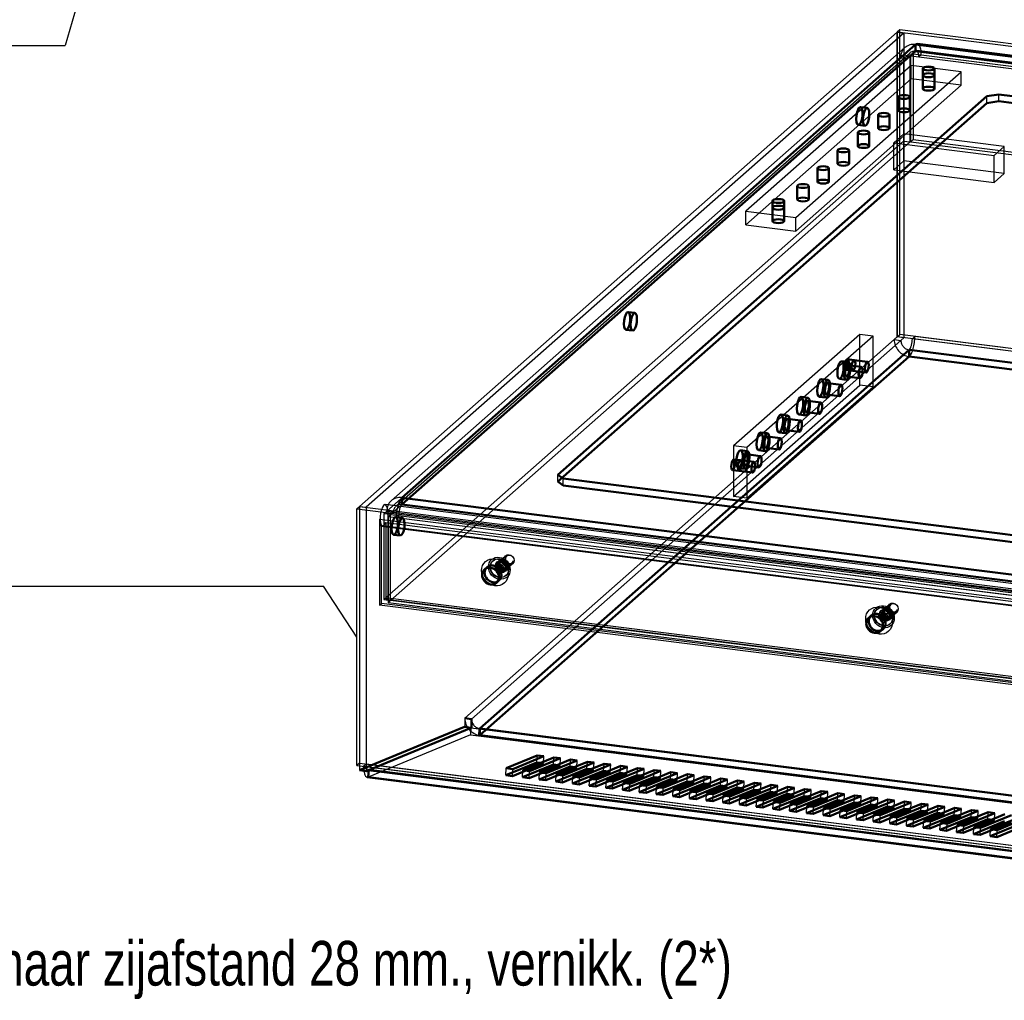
# Model space of a CAD drawing. Extents: x 3970 to 6010, y 1229 to 2654.
# Tile 11 of 17: x 5188 to 5464, y 1468 to 1743. Entities that reach past the tile are written whole.
import ezdxf

# ---------------------------------------------------------------- set-up
doc = ezdxf.new("R2010")
doc.units = 0
doc.header["$MEASUREMENT"] = 0
doc.layers.get('0').update_dxf_attribs({"linetype": 'CONTINUOUS'})
doc.layers.add('LE_ALL', color=7, linetype='CONTINUOUS', lineweight=50)
doc.layers.add('LE_RED', color=1, linetype='CONTINUOUS')
doc.layers.add('TXT_ALL', color=7, linetype='CONTINUOUS')

msp = doc.modelspace()

# ---------------------------------------------------------------- linework, layer by layer
for p, q in [((5434, 1739.24), (5283.42, 1606.44)), ((5434, 1653.91), (5434, 1739.24)), ((5434.74, 1739.89), (5434.03, 1739.27)), ((5847.48, 1687.18), (5434.03, 1739.27)), ((5434.03, 1739.27), (5434.03, 1653.95)), ((5848.19, 1687.8), (5434.74, 1739.89)), ((5292.28, 1608), (5436.18, 1734.91)), ((5439.15, 1733.89), (5439.15, 1735.77)), ((5439.15, 1735.77), (5836.7, 1685.69)), ((5439.15, 1733.89), (5439.15, 1735.77)), ((5291.05, 1605.16), (5434.94, 1732.06)), ((5292.92, 1604.92), (5436.82, 1731.83)), ((5293.6, 1606.5), (5437.5, 1733.41)), ((5295.26, 1606.98), (5439.15, 1733.89)), ((5434.94, 1732.06), (5436.82, 1731.83)), ((5437.79, 1732.59), (5438.5, 1733.22)), ((5437.79, 1708.55), (5437.79, 1732.59)), ((5438.5, 1733.22), (5438.5, 1709.18)), ((5439.15, 1733.89), (5836.7, 1683.8)), ((5440.04, 1732.31), (5837.59, 1682.22)), ((5440.74, 1732.93), (5838.3, 1682.85)), ((5437.89, 1726.18), (5437.89, 1729.95)), ((5437.89, 1726.18), (5391.58, 1685.33)), ((5451.93, 1724.41), (5437.89, 1726.18)), ((5459.08, 1719.41), (5459.08, 1721.29)), ((5462.42, 1719.91), (5462.42, 1721.8)), ((5435.9, 1703.21), (5435.9, 1710.75)), ((5290.2, 1580.37), (5435.79, 1708.77)), ((5433.07, 1708.26), (5461.14, 1704.72)), ((5433.07, 1700.71), (5433.07, 1708.26)), ((5435.79, 1708.77), (5437.66, 1708.53)), ((5438.5, 1709.18), (5437.79, 1708.55)), ((5438.5, 1709.18), (5840.54, 1658.52)), ((5461.14, 1704.72), (5463.96, 1707.21)), ((5461.14, 1697.18), (5461.14, 1704.72)), ((5435.9, 1703.21), (5433.07, 1700.71)), ((5463.96, 1699.67), (5435.9, 1703.21)), ((5433.07, 1700.71), (5461.14, 1697.18)), ((5391.58, 1685.33), (5391.58, 1689.1)), ((5391.58, 1685.33), (5405.61, 1683.56)), ((5405.61, 1683.56), (5405.61, 1687.33)), ((5423.53, 1654.58), (5388.17, 1623.4)), ((5423.53, 1640.44), (5423.53, 1654.58)), ((5427.27, 1654.11), (5423.53, 1654.58)), ((5434.03, 1653.95), (5434.74, 1654.57)), ((5433.15, 1653.17), (5312.9, 1547.12)), ((5435.87, 1653.68), (5314.77, 1546.88)), ((5435.02, 1652.93), (5314.77, 1546.88)), ((5427.27, 1654.11), (5391.91, 1622.93)), ((5427.27, 1639.97), (5427.27, 1654.11)), ((5435.87, 1653.68), (5434, 1653.91)), ((5847.48, 1601.86), (5434.03, 1653.95)), ((5438.95, 1654.04), (5438.24, 1653.42)), ((5843.27, 1602.39), (5438.24, 1653.42)), ((5843.98, 1603.01), (5438.95, 1654.04)), ((5437.36, 1650.28), (5317.11, 1544.23)), ((5437.36, 1650.28), (5437.36, 1648.39)), ((5437.36, 1650.28), (5437.36, 1648.39)), ((5842.39, 1599.25), (5437.36, 1650.28)), ((5388.17, 1609.26), (5423.53, 1640.44)), ((5391.91, 1608.79), (5427.27, 1639.97)), ((5427.27, 1639.97), (5423.53, 1640.44)), ((5388.17, 1623.4), (5388.17, 1609.26)), ((5391.91, 1622.93), (5388.17, 1623.4)), ((5391.91, 1622.93), (5391.91, 1608.79)), ((5338.94, 1613.45), (5338.94, 1615.33)), ((5340.44, 1612.34), (5340.44, 1614.22)), ((5295.26, 1606.98), (5295.26, 1608.87)), ((5295.26, 1606.98), (5295.26, 1608.87)), ((5391.91, 1608.79), (5388.17, 1609.26)), ((5282.68, 1533.93), (5282.68, 1605.79)), ((5282.68, 1605.79), (5696.13, 1553.7)), ((5283.39, 1606.42), (5696.84, 1554.33)), ((5283.42, 1606.44), (5283.42, 1532.59)), ((5283.42, 1606.44), (5285.29, 1606.21)), ((5692.84, 1556.27), (5290.61, 1606.95)), ((5291.3, 1604.9), (5291.3, 1580.86)), ((5693.53, 1554.23), (5291.3, 1604.9)), ((5692.81, 1556.9), (5295.26, 1606.98)), ((5289, 1602.88), (5691.23, 1552.2)), ((5289, 1602.88), (5289, 1578.84)), ((5290.2, 1604.41), (5290.2, 1580.37)), ((5292.07, 1604.17), (5290.2, 1604.41)), ((5292.13, 1604.13), (5291.42, 1603.51)), ((5292.07, 1580.13), (5292.07, 1604.17)), ((5292.13, 1580.09), (5292.13, 1604.13)), ((5694.17, 1553.48), (5292.13, 1604.13)), ((5293.67, 1603.22), (5294.37, 1603.85)), ((5691.22, 1553.14), (5293.67, 1603.22)), ((5691.92, 1553.76), (5294.37, 1603.85)), ((5289.53, 1600.9), (5691.76, 1550.22)), ((5289.53, 1579.3), (5289.53, 1600.9)), ((5692.09, 1550.32), (5289.86, 1600.99)), ((5290.77, 1601.99), (5290.77, 1580.4)), ((5290.77, 1601.99), (5692.99, 1551.31)), ((5320.82, 1591.24), (5320.75, 1591.18)), ((5322.5, 1591.05), (5324.3, 1592.64)), ((5321.62, 1589.6), (5321.1, 1589.57)), ((5322.31, 1589.41), (5321.1, 1589.57)), ((5321.1, 1589.04), (5321.62, 1589.07)), ((5321.1, 1589.04), (5322.31, 1588.89)), ((5322.24, 1590.73), (5322.02, 1590.33)), ((5322.31, 1590.63), (5322.31, 1589.41)), ((5322.31, 1590.63), (5322.41, 1590.29)), ((5322.31, 1589.41), (5322.82, 1589.87)), ((5322.82, 1589.34), (5322.31, 1588.89)), ((5322.31, 1588.89), (5322.31, 1587.66)), ((5322.52, 1590.79), (5322.94, 1590.98)), ((5322.52, 1590.79), (5322.94, 1590.98)), ((5322.83, 1589.35), (5322.83, 1590.57)), ((5322.93, 1590.22), (5322.83, 1590.57)), ((5323.35, 1589.8), (5322.83, 1589.35)), ((5324.04, 1589.19), (5322.83, 1589.35)), ((5322.83, 1588.82), (5323.35, 1589.27)), ((5322.83, 1588.82), (5324.04, 1588.67)), ((5322.83, 1587.6), (5322.83, 1588.82)), ((5323.23, 1590.07), (5323.27, 1590.05)), ((5323.6, 1589.65), (5323.59, 1589.69)), ((5324.04, 1589.19), (5323.71, 1589.34)), ((5323.71, 1588.81), (5324.04, 1588.67)), ((5324.13, 1588.59), (5323.71, 1588.42)), ((5324.23, 1588.86), (5324.46, 1589.25)), ((5324.23, 1588.86), (5324.46, 1589.25)), ((5324.48, 1588.8), (5326.28, 1590.39)), ((5322.41, 1588.18), (5322.31, 1587.66)), ((5322.83, 1587.6), (5322.93, 1588.12)), ((5324.46, 1587.11), (5324.39, 1587.05)), ((5290.2, 1580.37), (5292.07, 1580.13)), ((5290.77, 1580.4), (5291.3, 1580.86)), ((5291.3, 1580.86), (5693.53, 1530.19)), ((5291.42, 1579.46), (5292.13, 1580.09)), ((5694.17, 1529.44), (5292.13, 1580.09)), ((5289, 1578.84), (5289.53, 1579.3)), ((5691.23, 1528.16), (5289, 1578.84)), ((5691.76, 1528.63), (5289.53, 1579.3)), ((5693.46, 1528.81), (5291.42, 1579.46)), ((5428.39, 1577.68), (5428.32, 1577.63)), ((5430.07, 1577.5), (5431.87, 1579.09)), ((5430.1, 1577.24), (5430.52, 1577.42)), ((5430.1, 1577.24), (5430.52, 1577.42)), ((5429.2, 1576.05), (5428.67, 1576.01)), ((5429.88, 1575.86), (5428.67, 1576.01)), ((5428.67, 1575.48), (5429.2, 1575.52)), ((5428.67, 1575.48), (5429.88, 1575.33)), ((5429.82, 1577.18), (5429.6, 1576.78)), ((5429.88, 1577.08), (5429.88, 1575.86)), ((5429.88, 1577.08), (5429.98, 1576.74)), ((5429.88, 1575.86), (5430.39, 1576.31)), ((5430.39, 1575.78), (5429.88, 1575.33)), ((5429.88, 1575.33), (5429.88, 1574.11)), ((5429.98, 1574.63), (5429.88, 1574.11)), ((5430.41, 1575.79), (5430.41, 1577.02)), ((5430.5, 1576.67), (5430.41, 1577.02)), ((5430.92, 1576.25), (5430.41, 1575.79)), ((5431.62, 1575.64), (5430.41, 1575.79)), ((5430.41, 1575.27), (5430.92, 1575.72)), ((5430.41, 1575.27), (5431.62, 1575.11)), ((5430.41, 1574.04), (5430.41, 1575.27)), ((5430.41, 1574.04), (5430.5, 1574.56)), ((5430.81, 1576.52), (5430.84, 1576.5)), ((5431.17, 1576.1), (5431.16, 1576.14)), ((5431.71, 1575.04), (5431.28, 1574.87)), ((5431.62, 1575.64), (5431.29, 1575.78)), ((5431.29, 1575.25), (5431.62, 1575.11)), ((5431.8, 1575.31), (5432.04, 1575.7)), ((5431.8, 1575.31), (5432.04, 1575.7)), ((5432.05, 1575.25), (5433.86, 1576.84)), ((5432.03, 1573.56), (5431.96, 1573.5)), ((5312.9, 1547.12), (5314.77, 1546.88)), ((5285.99, 1532.64), (5314.62, 1544.43)), ((5312.82, 1544.69), (5312.9, 1544.76)), ((5314.62, 1544.43), (5314.5, 1542.46)), ((5314.62, 1544.43), (5724.33, 1492.81)), ((5317.11, 1544.23), (5317.11, 1542.35)), ((5317.11, 1544.23), (5317.11, 1542.35)), ((5317.11, 1544.23), (5722.15, 1493.2)), ((5314.5, 1542.46), (5285.86, 1530.67)), ((5316.83, 1542.17), (5721.87, 1491.14)), ((5316.96, 1544.13), (5721.99, 1493.1)), ((5333.06, 1534.77), (5333.19, 1536.73)), ((5334.93, 1534.53), (5335.06, 1536.49)), ((5337.74, 1534.18), (5337.86, 1536.14)), ((5283.39, 1534.55), (5696.84, 1482.46)), ((5284.55, 1533.69), (5694.26, 1482.07)), ((5285.26, 1534.32), (5694.97, 1482.7)), ((5339.61, 1533.94), (5339.73, 1535.91)), ((5342.42, 1533.59), (5342.54, 1535.55)), ((5344.29, 1533.35), (5344.41, 1535.32)), ((5347.09, 1533), (5347.22, 1534.96)), ((5348.96, 1532.76), (5349.09, 1534.73)), ((5351.77, 1532.41), (5351.89, 1534.37)), ((5353.64, 1532.17), (5353.76, 1534.14)), ((5356.45, 1531.82), (5356.57, 1533.78)), ((5358.32, 1531.58), (5358.44, 1533.55)), ((5361.13, 1531.23), (5361.25, 1533.19)), ((5285.99, 1532.64), (5285.86, 1530.67)), ((5285.99, 1532.64), (5695.7, 1481.02)), ((5324.36, 1531.18), (5324.48, 1533.15)), ((5326.23, 1530.95), (5326.35, 1532.91)), ((5329.04, 1530.59), (5329.16, 1532.56)), ((5330.91, 1530.36), (5331.03, 1532.32)), ((5333.71, 1530), (5333.84, 1531.97)), ((5335.58, 1529.77), (5335.71, 1531.73)), ((5338.39, 1529.41), (5338.51, 1531.38)), ((5340.26, 1529.18), (5340.38, 1531.14)), ((5343.07, 1528.82), (5343.19, 1530.79)), ((5344.94, 1528.59), (5345.06, 1530.55)), ((5363, 1530.99), (5363.12, 1532.96)), ((5365.8, 1530.64), (5365.93, 1532.61)), ((5367.67, 1530.4), (5367.8, 1532.37)), ((5370.48, 1530.05), (5370.6, 1532.02)), ((5372.35, 1529.82), (5372.47, 1531.78)), ((5375.16, 1529.46), (5375.28, 1531.43)), ((5377.03, 1529.23), (5377.15, 1531.19)), ((5379.83, 1528.87), (5379.96, 1530.84)), ((5381.7, 1528.64), (5381.83, 1530.6)), ((5347.74, 1528.24), (5347.87, 1530.2)), ((5349.61, 1528), (5349.74, 1529.96)), ((5352.42, 1527.65), (5352.54, 1529.61)), ((5354.29, 1527.41), (5354.41, 1529.38)), ((5357.1, 1527.06), (5357.22, 1529.02)), ((5358.97, 1526.82), (5359.09, 1528.79)), ((5361.77, 1526.47), (5361.9, 1528.43)), ((5363.65, 1526.23), (5363.77, 1528.2)), ((5366.45, 1525.88), (5366.57, 1527.84)), ((5384.51, 1528.28), (5384.63, 1530.25)), ((5386.38, 1528.05), (5386.5, 1530.01)), ((5389.19, 1527.69), (5389.31, 1529.66)), ((5391.06, 1527.46), (5391.18, 1529.42)), ((5393.86, 1527.1), (5393.99, 1529.07)), ((5395.74, 1526.87), (5395.86, 1528.83)), ((5398.54, 1526.52), (5398.66, 1528.48)), ((5400.41, 1526.28), (5400.54, 1528.25)), ((5403.22, 1525.93), (5403.34, 1527.89)), ((5405.09, 1525.69), (5405.21, 1527.66)), ((5368.32, 1525.64), (5368.45, 1527.61)), ((5371.13, 1525.29), (5371.25, 1527.25)), ((5373, 1525.05), (5373.12, 1527.02)), ((5375.81, 1524.7), (5375.93, 1526.66)), ((5377.68, 1524.46), (5377.8, 1526.43)), ((5380.48, 1524.11), (5380.61, 1526.08)), ((5382.35, 1523.87), (5382.48, 1525.84)), ((5385.16, 1523.52), (5385.28, 1525.49)), ((5387.03, 1523.29), (5387.15, 1525.25)), ((5389.84, 1522.93), (5389.96, 1524.9)), ((5407.9, 1525.34), (5408.02, 1527.3)), ((5409.77, 1525.1), (5409.89, 1527.07)), ((5412.57, 1524.75), (5412.7, 1526.71)), ((5414.44, 1524.51), (5414.57, 1526.48)), ((5417.25, 1524.16), (5417.37, 1526.12)), ((5419.12, 1523.92), (5419.24, 1525.89)), ((5421.93, 1523.57), (5422.05, 1525.53)), ((5423.8, 1523.33), (5423.92, 1525.3)), ((5426.6, 1522.98), (5426.73, 1524.95)), ((5391.71, 1522.7), (5391.83, 1524.66)), ((5394.51, 1522.34), (5394.64, 1524.31)), ((5396.39, 1522.11), (5396.51, 1524.07)), ((5399.19, 1521.75), (5399.31, 1523.72)), ((5401.06, 1521.52), (5401.18, 1523.48)), ((5403.87, 1521.16), (5403.99, 1523.13)), ((5405.74, 1520.93), (5405.86, 1522.89)), ((5408.55, 1520.57), (5408.67, 1522.54)), ((5410.42, 1520.34), (5410.54, 1522.3)), ((5428.48, 1522.74), (5428.6, 1524.71)), ((5431.28, 1522.39), (5431.4, 1524.36)), ((5433.15, 1522.16), (5433.27, 1524.12)), ((5435.96, 1521.8), (5436.08, 1523.77)), ((5437.83, 1521.57), (5437.95, 1523.53)), ((5440.64, 1521.21), (5440.76, 1523.18)), ((5442.51, 1520.98), (5442.63, 1522.94)), ((5445.31, 1520.62), (5445.44, 1522.59)), ((5447.18, 1520.39), (5447.31, 1522.35)), ((5413.22, 1519.99), (5413.35, 1521.95)), ((5415.09, 1519.75), (5415.22, 1521.72)), ((5417.9, 1519.4), (5418.02, 1521.36)), ((5419.77, 1519.16), (5419.89, 1521.13)), ((5422.58, 1518.81), (5422.7, 1520.77)), ((5424.45, 1518.57), (5424.57, 1520.54)), ((5427.25, 1518.22), (5427.38, 1520.18)), ((5429.12, 1517.98), (5429.25, 1519.95)), ((5431.93, 1517.63), (5432.05, 1519.59)), ((5449.99, 1520.03), (5450.11, 1522)), ((5451.86, 1519.8), (5451.98, 1521.76)), ((5454.67, 1519.44), (5454.79, 1521.41)), ((5456.54, 1519.21), (5456.66, 1521.17)), ((5459.34, 1518.86), (5459.47, 1520.82)), ((5461.21, 1518.62), (5461.34, 1520.58)), ((5433.8, 1517.39), (5433.92, 1519.36)), ((5436.61, 1517.04), (5436.73, 1519)), ((5438.48, 1516.8), (5438.6, 1518.77)), ((5441.29, 1516.45), (5441.41, 1518.42)), ((5443.16, 1516.21), (5443.28, 1518.18)), ((5445.96, 1515.86), (5446.08, 1517.83)), ((5447.83, 1515.62), (5447.96, 1517.59)), ((5450.64, 1515.27), (5450.76, 1517.24)), ((5452.51, 1515.04), (5452.63, 1517)), ((5455.32, 1514.68), (5455.44, 1516.65)), ((5457.19, 1514.45), (5457.31, 1516.41)), ((5459.99, 1514.09), (5460.12, 1516.06)), ((5461.86, 1513.86), (5461.99, 1515.82))]:
    msp.add_line(p, q)
for points in [[(5435.87, 1739), (5285.29, 1606.21), (5285.29, 1532.35)], [(5434, 1739.24), (5435.87, 1739), (5435.87, 1653.68)], [(5848.19, 1602.48), (5434.74, 1654.57), (5434.74, 1739.89)], [(5295.26, 1608.87), (5439.15, 1735.77)], [(5290.2, 1604.41), (5435.79, 1732.81), (5435.79, 1708.77)], [(5292.07, 1604.17), (5437.66, 1732.57), (5435.79, 1732.81)], [(5292.07, 1580.13), (5437.66, 1708.53), (5437.66, 1732.57)], [(5437.79, 1732.59), (5839.83, 1681.94), (5840.54, 1682.56)], [(5438.5, 1733.22), (5840.54, 1682.56), (5840.54, 1658.52)], [(5440.74, 1732.93), (5440.04, 1732.31)], [(5405.61, 1687.33), (5451.93, 1728.18), (5437.89, 1729.95), (5391.58, 1689.1), (5405.61, 1687.33)], [(5405.61, 1683.56), (5451.93, 1724.41), (5451.93, 1728.18)], [(5463.96, 1707.21), (5435.9, 1710.75), (5433.07, 1708.26)], [(5437.79, 1708.55), (5839.83, 1657.9), (5839.83, 1681.94)], [(5461.14, 1697.18), (5463.96, 1699.67), (5463.96, 1707.21)], [(5434, 1653.91), (5312.9, 1547.12), (5312.9, 1544.76)], [(5433.15, 1653.17), (5435.02, 1652.93)], [(5437.36, 1648.39), (5317.11, 1542.35)], [(5842.39, 1597.36), (5437.36, 1648.39)], [(5692.81, 1558.78), (5295.26, 1608.87)], [(5282.68, 1605.79), (5283.39, 1606.42), (5283.39, 1534.55), (5282.68, 1533.93)], [(5291.05, 1605.16), (5292.92, 1604.92)], [(5693.46, 1552.85), (5291.42, 1603.51), (5291.42, 1579.46)], [(5321.62, 1589.6), (5321.78, 1589.65), (5321.92, 1589.69), (5322.04, 1589.72), (5322.16, 1589.76), (5322.33, 1589.81), (5322.51, 1589.86)], [(5322.51, 1589.33), (5322.26, 1589.26), (5321.93, 1589.16), (5321.62, 1589.07)], [(5322.78, 1590.1), (5322.68, 1590.15), (5322.54, 1590.23), (5322.41, 1590.29)], [(5322.41, 1588.18), (5322.47, 1588.33), (5322.53, 1588.46), (5322.58, 1588.58), (5322.63, 1588.69), (5322.71, 1588.86), (5322.78, 1589.02)], [(5322.51, 1589.86), (5322.57, 1589.86), (5322.62, 1589.86), (5322.67, 1589.86), (5322.74, 1589.87), (5322.82, 1589.87), (5322.81, 1589.95), (5322.79, 1590.06), (5322.78, 1590.1)], [(5322.78, 1589.02), (5322.79, 1589.08), (5322.79, 1589.14), (5322.8, 1589.19), (5322.81, 1589.26), (5322.82, 1589.34), (5322.71, 1589.34), (5322.56, 1589.33), (5322.51, 1589.33)], [(5322.93, 1590.22), (5323, 1590.19), (5323.06, 1590.16), (5323.11, 1590.14), (5323.16, 1590.11), (5323.23, 1590.07), (5323.3, 1590.03), (5323.31, 1589.99), (5323.32, 1589.95), (5323.33, 1589.91), (5323.34, 1589.86), (5323.35, 1589.8)], [(5323.3, 1588.96), (5323.2, 1588.73), (5323.06, 1588.41), (5322.93, 1588.12)], [(5323.57, 1589.2), (5323.53, 1589.21), (5323.49, 1589.22), (5323.46, 1589.24), (5323.4, 1589.25), (5323.35, 1589.27), (5323.33, 1589.16), (5323.31, 1589.01), (5323.3, 1588.96)], [(5323.35, 1589.8), (5323.43, 1589.77), (5323.53, 1589.74), (5323.57, 1589.73), (5323.61, 1589.62), (5323.67, 1589.47), (5323.71, 1589.34)], [(5323.71, 1588.81), (5323.69, 1588.88), (5323.67, 1588.94), (5323.65, 1588.99), (5323.63, 1589.04), (5323.6, 1589.12), (5323.57, 1589.2)], [(5693.53, 1530.19), (5692.99, 1529.72), (5290.77, 1580.4)], [(5429.2, 1576.05), (5429.35, 1576.09), (5429.49, 1576.13), (5429.61, 1576.17), (5429.73, 1576.21), (5429.9, 1576.26), (5430.08, 1576.31)], [(5430.08, 1575.78), (5429.84, 1575.71), (5429.5, 1575.61), (5429.2, 1575.52)], [(5430.35, 1576.55), (5430.25, 1576.6), (5430.11, 1576.67), (5429.98, 1576.74)], [(5429.98, 1574.63), (5430.05, 1574.78), (5430.1, 1574.91), (5430.16, 1575.03), (5430.21, 1575.14), (5430.28, 1575.3), (5430.35, 1575.47)], [(5430.08, 1576.31), (5430.14, 1576.31), (5430.19, 1576.31), (5430.24, 1576.31), (5430.32, 1576.31), (5430.39, 1576.31), (5430.38, 1576.4), (5430.36, 1576.51), (5430.35, 1576.55)], [(5430.35, 1575.47), (5430.36, 1575.53), (5430.37, 1575.58), (5430.37, 1575.63), (5430.38, 1575.71), (5430.39, 1575.78), (5430.28, 1575.78), (5430.13, 1575.78), (5430.08, 1575.78)], [(5430.5, 1576.67), (5430.57, 1576.64), (5430.63, 1576.61), (5430.68, 1576.58), (5430.73, 1576.56), (5430.8, 1576.52), (5430.87, 1576.48), (5430.88, 1576.44), (5430.89, 1576.4), (5430.9, 1576.36), (5430.91, 1576.31), (5430.92, 1576.25)], [(5430.87, 1575.41), (5430.77, 1575.18), (5430.63, 1574.86), (5430.5, 1574.56)], [(5431.14, 1575.64), (5431.1, 1575.66), (5431.06, 1575.67), (5431.03, 1575.68), (5430.98, 1575.7), (5430.92, 1575.72), (5430.9, 1575.61), (5430.88, 1575.46), (5430.87, 1575.41)], [(5430.92, 1576.25), (5431, 1576.22), (5431.11, 1576.19), (5431.14, 1576.17), (5431.19, 1576.07), (5431.24, 1575.92), (5431.29, 1575.78)], [(5431.29, 1575.25), (5431.26, 1575.32), (5431.24, 1575.39), (5431.22, 1575.44), (5431.2, 1575.49), (5431.18, 1575.57), (5431.14, 1575.64)], [(5282.68, 1533.93), (5696.13, 1481.84), (5696.13, 1553.7)], [(5312.9, 1544.76), (5314.77, 1544.53), (5314.69, 1544.46)], [(5314.5, 1542.46), (5724.21, 1490.84), (5695.58, 1479.05)], [(5316.83, 1542.17), (5316.96, 1544.13)], [(5317.11, 1542.35), (5722.15, 1491.32)], [(5284.55, 1533.69), (5285.26, 1534.32)], [(5285.86, 1530.67), (5695.58, 1479.05)]]:
    msp.add_lwpolyline(points)
for centre, major_axis, ratio, start_param, end_param in [((5439.15, 1731.53), (2.98, -3.38), 0.881917, 3.141593, 3.534292), ((5439.15, 1731.53), (2.98, -3.38), 0.881917, 2.748894, 3.141593), ((5439.15, 1731.53), (2.98, -3.38), 0.881917, 2.356194, 2.748894), ((5439.15, 1731.53), (-0.56, -4.46), 0.333333, 3.141593, 3.50296), ((5439.15, 1731.53), (-0.56, -4.46), 0.333333, 3.110261, 3.141593), ((5439.15, 1731.53), (-0.56, -4.46), 0.333333, 2.717562, 3.110261), ((5439.15, 1731.53), (-0.56, -4.46), 0.333333, 2.324863, 2.717562), ((5439.15, 1731.53), (2.98, -3.38), 0.881917, 3.534292, 3.926991), ((5439.15, 1731.53), (1.65, -1.88), 0.881917, 3.534292, 3.926991), ((5439.15, 1731.53), (1.65, -1.88), 0.881917, 3.141593, 3.534292), ((5439.15, 1731.53), (1.65, -1.88), 0.881917, 2.748894, 3.141593), ((5439.15, 1731.53), (1.65, -1.88), 0.881917, 2.356194, 2.748894), ((5439.15, 1731.53), (-0.31, -2.48), 0.333333, 3.141593, 3.50296), ((5439.15, 1731.53), (-0.31, -2.48), 0.333333, 3.110261, 3.141593), ((5439.15, 1731.53), (-0.31, -2.48), 0.333333, 2.717562, 3.110261), ((5439.15, 1731.53), (-0.31, -2.48), 0.333333, 2.324863, 2.717562), ((5439.15, 1731.53), (-0.31, -2.48), 0.333333, 1.932163, 2.324863), ((5439.15, 1731.53), (-0.56, -4.46), 0.333333, 1.932163, 2.324863), ((5437.36, 1652.64), (2.98, -3.38), 0.881917, 3.926991, 4.31969), ((5437.36, 1652.64), (1.65, -1.88), 0.881917, 3.926991, 4.31969), ((5437.36, 1652.64), (1.65, -1.88), 0.881917, 4.31969, 4.712389), ((5437.36, 1652.64), (-0.31, -2.48), 0.333333, 1.146765, 1.539464), ((5437.36, 1652.64), (-0.31, -2.48), 0.333333, 1.539464, 1.932163), ((5437.36, 1652.64), (-0.56, -4.46), 0.333333, 1.146765, 1.539464), ((5437.36, 1652.64), (-0.56, -4.46), 0.333333, 1.539464, 1.932163), ((5437.36, 1652.64), (2.98, -3.38), 0.881917, 4.31969, 4.712389), ((5437.36, 1652.64), (2.98, -3.38), 0.881917, 4.712389, 5.105088), ((5437.36, 1652.64), (1.65, -1.88), 0.881917, 4.712389, 5.105088), ((5437.36, 1652.64), (1.65, -1.88), 0.881917, 5.105088, 5.497787), ((5437.36, 1652.64), (-0.31, -2.48), 0.333333, 0.361367, 0.754066), ((5437.36, 1652.64), (-0.56, -4.46), 0.333333, 0.361367, 0.754066), ((5437.36, 1652.64), (-0.31, -2.48), 0.333333, 0.754066, 1.146765), ((5437.36, 1652.64), (-0.56, -4.46), 0.333333, 0.754066, 1.146765), ((5437.36, 1652.64), (2.98, -3.38), 0.881917, 5.105088, 5.497787), ((5295.26, 1604.63), (2.98, -3.38), 0.881917, 3.141593, 3.534292), ((5295.26, 1604.63), (2.98, -3.38), 0.881917, 2.748894, 3.141593), ((5295.26, 1604.63), (2.98, -3.38), 0.881917, 2.356194, 2.748894), ((5295.26, 1604.63), (-0.56, -4.46), 0.333333, 3.895659, 4.288358), ((5295.26, 1604.63), (-0.56, -4.46), 0.333333, 3.50296, 3.895659), ((5290.24, 1603.97), (-0.37, -2.98), 0.333333, 1.932163, 7.168151), ((5295.26, 1604.63), (2.98, -3.38), 0.881917, 3.534292, 3.926991), ((5295.26, 1604.63), (1.65, -1.88), 0.881917, 3.534292, 3.926991), ((5295.26, 1604.63), (1.65, -1.88), 0.881917, 3.141593, 3.534292), ((5295.26, 1604.63), (1.65, -1.88), 0.881917, 2.748894, 3.141593), ((5295.26, 1604.63), (-0.56, -4.46), 0.333333, 4.681057, 5.073756), ((5295.26, 1604.63), (-0.56, -4.46), 0.333333, 4.288358, 4.681057), ((5295.26, 1604.63), (1.65, -1.88), 0.881917, 2.356194, 2.748894), ((5295.26, 1604.63), (-0.31, -2.48), 0.333333, 4.288358, 4.681057), ((5295.26, 1604.63), (-0.31, -2.48), 0.333333, 3.895659, 4.288358), ((5295.26, 1604.63), (-0.31, -2.48), 0.333333, 3.50296, 3.895659), ((5290.06, 1603.81), (-0.38, -2.98), 0.333333, 5.073756, 6.120954), ((5295.26, 1604.63), (-0.31, -2.48), 0.333333, 4.681057, 5.073756), ((5321.33, 1588.02), (2.65, -3), 0.881917, 0, 6.283185), ((5322.57, 1589.12), (2.15, -2.44), 0.881917, 0, 6.283185), ((5322.57, 1589.12), (1.82, -2.06), 0.881917, 0, 6.283185), ((5322.64, 1589.17), (1.82, -2.06), 0.881917, 0, 6.283185), ((5323.1, 1589.58), (1.16, -1.31), 0.881917, 0, 6.283185), ((5323.49, 1589.93), (0.99, -1.12), 0.881917, 0, 6.283185), ((5325.29, 1591.51), (0.99, -1.12), 0.881917, 0, 6.283185), ((5320.8, 1587.56), (1.65, -1.88), 0.881917, 0, 6.283185), ((5322.57, 1589.12), (1.06, -1.2), 0.881917, 3.751085, 4.102897), ((5322.67, 1589.2), (0.762, -0.864), 0.881917, 3.681423, 4.172558), ((5323.14, 1589.61), (0.88, -1), 0.881917, 0, 6.283185), ((5323.14, 1589.61), (0.88, -1), 0.881917, 0, 6.283185), ((5322.57, 1589.12), (1.06, -1.2), 0.881917, 2.180289, 2.5321), ((5322.67, 1589.2), (0.762, -0.864), 0.881917, 2.110627, 2.601762), ((5323.04, 1589.53), (0.42, -0.476), 0.881917, 3.47034, 4.383642), ((5323.04, 1589.53), (0.42, -0.476), 0.881917, 1.899543, 2.812846), ((5323.04, 1589.53), (0.42, -0.476), 0.881917, 5.041136, 5.954438), ((5323.04, 1589.53), (0.42, -0.476), 0.881917, 0.328747, 1.242049), ((5322.67, 1589.2), (0.762, -0.864), 0.881917, 0.539831, 1.030966), ((5322.57, 1589.12), (1.06, -1.2), 0.881917, 0.609492, 0.961304), ((5322.57, 1589.12), (1.06, -1.2), 0.881917, 5.321881, 5.673693), ((5322.67, 1589.2), (0.762, -0.864), 0.881917, 5.25222, 5.743355), ((5428.91, 1574.47), (2.65, -3), 0.881917, 0, 6.283185), ((5430.14, 1575.56), (2.15, -2.44), 0.881917, 0, 6.283185), ((5430.14, 1575.56), (1.82, -2.06), 0.881917, 0, 6.283185), ((5430.21, 1575.62), (1.82, -2.06), 0.881917, 0, 6.283185), ((5430.67, 1576.03), (1.16, -1.31), 0.881917, 0, 6.283185), ((5430.71, 1576.06), (0.88, -1), 0.881917, 0, 6.283185), ((5430.71, 1576.06), (0.88, -1), 0.881917, 0, 6.283185), ((5431.06, 1576.37), (0.99, -1.12), 0.881917, 0, 6.283185), ((5432.86, 1577.96), (0.99, -1.12), 0.881917, 0, 6.283185), ((5428.38, 1574), (1.65, -1.88), 0.881917, 0, 6.283185), ((5430.14, 1575.56), (1.06, -1.2), 0.881917, 3.751085, 4.102897), ((5430.24, 1575.65), (0.762, -0.864), 0.881917, 3.681423, 4.172558), ((5430.14, 1575.56), (1.06, -1.2), 0.881917, 2.180289, 2.5321), ((5430.24, 1575.65), (0.762, -0.864), 0.881917, 2.110627, 2.601762), ((5430.24, 1575.65), (0.762, -0.864), 0.881917, 5.25222, 5.743355), ((5430.61, 1575.98), (0.42, -0.476), 0.881917, 3.47034, 4.383642), ((5430.61, 1575.98), (0.42, -0.476), 0.881917, 1.899543, 2.812846), ((5430.61, 1575.98), (0.42, -0.476), 0.881917, 5.041136, 5.954438), ((5430.61, 1575.98), (0.42, -0.476), 0.881917, 0.328747, 1.242049), ((5430.24, 1575.65), (0.762, -0.864), 0.881917, 0.539831, 1.030966), ((5430.14, 1575.56), (1.06, -1.2), 0.881917, 0.609492, 0.961304), ((5430.14, 1575.56), (1.06, -1.2), 0.881917, 5.321881, 5.673693), ((5317.11, 1546.59), (2.98, -3.38), 0.881917, 3.926991, 4.31969), ((5317.11, 1546.59), (2.98, -3.38), 0.881917, 4.31969, 4.712389), ((5317.11, 1546.59), (1.65, -1.88), 0.881917, 3.926991, 4.31969), ((5317.11, 1546.59), (1.65, -1.88), 0.881917, 4.31969, 4.712389), ((5317.11, 1546.59), (1.65, -1.88), 0.881917, 4.712389, 5.105088), ((5317.11, 1546.59), (1.65, -1.88), 0.881917, 5.105088, 5.497787), ((5317.11, 1546.59), (-0.31, -2.48), 0.333333, 0.274101, 0.317734), ((5317.11, 1546.59), (-0.31, -2.48), 0.333333, 0.317734, 0.361367), ((5317.11, 1546.59), (2.98, -3.38), 0.881917, 4.712389, 5.105088), ((5317.11, 1546.59), (2.98, -3.38), 0.881917, 5.105088, 5.497787), ((5317.11, 1546.59), (-0.56, -4.46), 0.333333, 0.186834, 0.230467), ((5317.11, 1546.59), (-0.56, -4.46), 0.333333, 0.230467, 0.274101), ((5317.11, 1546.59), (-0.31, -2.48), 0.333333, 0.186834, 0.230467), ((5317.11, 1546.59), (-0.56, -4.46), 0.333333, 0.274101, 0.317734), ((5317.11, 1546.59), (-0.31, -2.48), 0.333333, 0.230467, 0.274101), ((5317.11, 1546.59), (-0.56, -4.46), 0.333333, 0.317734, 0.361367), ((5286.14, 1535.1), (-0.56, -4.46), 0.333333, 5.073756, 5.422822), ((5286.14, 1535.1), (-0.31, -2.48), 0.333333, 5.073756, 5.422822), ((5286.14, 1535.1), (-0.31, -2.48), 0.333333, 5.422822, 5.771888), ((5286.14, 1535.1), (-0.56, -4.46), 0.333333, 5.422822, 5.771888), ((5286.14, 1535.1), (-0.56, -4.46), 0.333333, 5.771888, 6.120954), ((5286.14, 1535.1), (-0.56, -4.46), 0.333333, 6.120954, 6.283185), ((5286.14, 1535.1), (-0.31, -2.48), 0.333333, 5.771888, 6.120954), ((5286.14, 1535.1), (-0.56, -4.46), 0.333333, 6.283185, 6.47002), ((5286.14, 1535.1), (-0.31, -2.48), 0.333333, 6.120954, 6.283185), ((5286.14, 1535.1), (-0.31, -2.48), 0.333333, 0, 0.186834)]:
    msp.add_ellipse(centre, major_axis=major_axis, ratio=ratio, start_param=start_param, end_param=end_param)
for p in [(5323.67, 1590.08), (5431.24, 1576.53)]:
    msp.add_point(p)
at = {"layer": 'LE_ALL'}
for p, q in [((5295.26, 1608.87), (5439.15, 1735.77)), ((5439.15, 1735.77), (5439.15, 1733.89)), ((5439.15, 1735.77), (5836.7, 1685.69)), ((5439.72, 1736), (5837.27, 1685.91)), ((5439.15, 1733.89), (5295.26, 1606.98)), ((5837.02, 1683.92), (5439.47, 1734.01)), ((5441.14, 1727.19), (5441.14, 1729.08)), ((5444.44, 1727.19), (5444.44, 1729.08)), ((5441.14, 1723.42), (5441.14, 1727.19)), ((5444.44, 1723.42), (5444.44, 1727.19)), ((5459.08, 1721.29), (5338.94, 1615.33)), ((5434.29, 1717.34), (5434.29, 1721.11)), ((5437.49, 1717.34), (5437.49, 1721.11)), ((5462.42, 1721.8), (5459.08, 1721.29)), ((5791.52, 1680.33), (5462.42, 1721.8)), ((5338.94, 1613.45), (5459.08, 1719.41)), ((5425.61, 1718.02), (5423.74, 1718.25)), ((5459.08, 1719.41), (5462.42, 1719.91)), ((5462.42, 1719.91), (5791.52, 1678.45)), ((5428.64, 1712.35), (5428.64, 1716.12)), ((5431.84, 1712.35), (5431.84, 1716.12)), ((5424.98, 1713.06), (5423.11, 1713.29)), ((5422.98, 1707.36), (5422.98, 1711.14)), ((5426.18, 1707.36), (5426.18, 1711.14)), ((5417.32, 1702.38), (5417.32, 1706.15)), ((5420.52, 1702.38), (5420.52, 1706.15)), ((5411.67, 1697.39), (5411.67, 1701.16)), ((5414.87, 1697.39), (5414.87, 1701.16)), ((5406.01, 1692.4), (5406.01, 1696.17)), ((5409.21, 1692.4), (5409.21, 1696.17)), ((5399.07, 1690.09), (5399.07, 1691.97)), ((5402.37, 1690.09), (5402.37, 1691.97)), ((5399.07, 1686.32), (5399.07, 1690.09)), ((5402.37, 1686.32), (5402.37, 1690.09)), ((5360.54, 1660.63), (5358.67, 1660.87)), ((5359.91, 1655.67), (5358.04, 1655.91)), ((5317.11, 1544.23), (5437.36, 1650.28)), ((5437.36, 1650.28), (5842.39, 1599.25)), ((5437.36, 1648.39), (5317.11, 1542.35)), ((5418.43, 1647.11), (5420.3, 1646.87)), ((5420.08, 1647.68), (5421.95, 1647.44)), ((5425.69, 1646.97), (5421.95, 1647.44)), ((5419.7, 1644.7), (5421.57, 1644.46)), ((5423.93, 1645.51), (5420.19, 1645.98)), ((5425.31, 1643.99), (5421.57, 1644.46)), ((5412.78, 1642.12), (5414.65, 1641.88)), ((5418.28, 1640.52), (5414.54, 1640.99)), ((5417.81, 1642.15), (5419.68, 1641.91)), ((5423.53, 1642.33), (5419.79, 1642.81)), ((5407.12, 1637.13), (5408.99, 1636.9)), ((5412.62, 1635.53), (5408.88, 1636)), ((5412.15, 1637.16), (5414.02, 1636.92)), ((5417.88, 1637.34), (5414.14, 1637.82)), ((5412.22, 1632.36), (5408.48, 1632.83)), ((5401.46, 1632.14), (5403.33, 1631.91)), ((5406.96, 1630.54), (5403.22, 1631.01)), ((5406.5, 1632.17), (5408.37, 1631.93)), ((5395.81, 1627.15), (5397.68, 1626.92)), ((5400.84, 1627.18), (5402.71, 1626.95)), ((5406.56, 1627.37), (5402.82, 1627.84)), ((5401.31, 1625.55), (5397.56, 1626.02)), ((5390.15, 1622.16), (5392.02, 1621.93)), ((5395.18, 1622.19), (5397.05, 1621.96)), ((5400.91, 1622.38), (5397.16, 1622.85)), ((5388.26, 1619.61), (5390.13, 1619.38)), ((5393.87, 1618.91), (5390.13, 1619.38)), ((5395.65, 1620.56), (5391.91, 1621.04)), ((5387.88, 1616.64), (5389.75, 1616.4)), ((5389.52, 1617.2), (5391.4, 1616.97)), ((5393.49, 1615.93), (5389.75, 1616.4)), ((5395.25, 1617.39), (5391.51, 1617.86)), ((5338.94, 1615.33), (5340.44, 1614.22)), ((5340.44, 1612.34), (5338.94, 1613.45)), ((5340.44, 1614.22), (5669.55, 1572.76)), ((5669.55, 1570.87), (5340.44, 1612.34)), ((5295.26, 1606.98), (5692.81, 1556.9)), ((5295.47, 1603.25), (5293.6, 1603.48)), ((5294.84, 1598.29), (5292.97, 1598.52)), ((5322.98, 1591.21), (5322.27, 1590.59)), ((5319.15, 1589.43), (5318.44, 1588.81)), ((5324.7, 1589.26), (5323.99, 1588.64)), ((5322.46, 1585.68), (5321.75, 1585.06)), ((5430.55, 1577.66), (5429.84, 1577.03)), ((5426.72, 1575.88), (5426.01, 1575.26)), ((5432.27, 1575.71), (5431.56, 1575.08)), ((5430.03, 1572.13), (5429.32, 1571.51)), ((5283.42, 1532.59), (5312.82, 1544.69)), ((5333.19, 1536.73), (5324.48, 1533.15)), ((5326.35, 1532.91), (5335.06, 1536.49)), ((5337.86, 1536.14), (5329.16, 1532.56)), ((5335.06, 1536.49), (5333.19, 1536.73)), ((5339.73, 1535.91), (5337.86, 1536.14)), ((5324.36, 1531.18), (5333.06, 1534.77)), ((5334.93, 1534.53), (5326.23, 1530.95)), ((5329.04, 1530.59), (5337.74, 1534.18)), ((5339.61, 1533.94), (5330.91, 1530.36)), ((5331.03, 1532.32), (5339.73, 1535.91)), ((5333.06, 1534.77), (5334.93, 1534.53)), ((5333.71, 1530), (5342.42, 1533.59)), ((5342.54, 1535.55), (5333.84, 1531.97)), ((5344.29, 1533.35), (5335.58, 1529.77)), ((5335.71, 1531.73), (5344.41, 1535.32)), ((5337.74, 1534.18), (5339.61, 1533.94)), ((5347.22, 1534.96), (5338.51, 1531.38)), ((5340.38, 1531.14), (5349.09, 1534.73)), ((5342.42, 1533.59), (5344.29, 1533.35)), ((5344.41, 1535.32), (5342.54, 1535.55)), ((5351.89, 1534.37), (5343.19, 1530.79)), ((5345.06, 1530.55), (5353.76, 1534.14)), ((5349.09, 1534.73), (5347.22, 1534.96)), ((5356.57, 1533.78), (5347.87, 1530.2)), ((5349.74, 1529.96), (5358.44, 1533.55)), ((5353.76, 1534.14), (5351.89, 1534.37)), ((5361.25, 1533.19), (5352.54, 1529.61)), ((5358.44, 1533.55), (5356.57, 1533.78)), ((5363.12, 1532.96), (5361.25, 1533.19)), ((5285.83, 1532.62), (5695.54, 1481)), ((5285.86, 1530.67), (5695.58, 1479.05)), ((5326.23, 1530.95), (5324.36, 1531.18)), ((5324.48, 1533.15), (5326.35, 1532.91)), ((5330.91, 1530.36), (5329.04, 1530.59)), ((5329.16, 1532.56), (5331.03, 1532.32)), ((5333.84, 1531.97), (5335.71, 1531.73)), ((5338.39, 1529.41), (5347.09, 1533)), ((5338.51, 1531.38), (5340.38, 1531.14)), ((5348.96, 1532.76), (5340.26, 1529.18)), ((5343.07, 1528.82), (5351.77, 1532.41)), ((5343.19, 1530.79), (5345.06, 1530.55)), ((5353.64, 1532.17), (5344.94, 1528.59)), ((5347.09, 1533), (5348.96, 1532.76)), ((5347.74, 1528.24), (5356.45, 1531.82)), ((5358.32, 1531.58), (5349.61, 1528)), ((5351.77, 1532.41), (5353.64, 1532.17)), ((5352.42, 1527.65), (5361.13, 1531.23)), ((5363, 1530.99), (5354.29, 1527.41)), ((5354.41, 1529.38), (5363.12, 1532.96)), ((5356.45, 1531.82), (5358.32, 1531.58)), ((5357.1, 1527.06), (5365.8, 1530.64)), ((5365.93, 1532.61), (5357.22, 1529.02)), ((5359.09, 1528.79), (5367.8, 1532.37)), ((5361.13, 1531.23), (5363, 1530.99)), ((5370.6, 1532.02), (5361.9, 1528.43)), ((5363.77, 1528.2), (5372.47, 1531.78)), ((5365.8, 1530.64), (5367.67, 1530.4)), ((5367.8, 1532.37), (5365.93, 1532.61)), ((5375.28, 1531.43), (5366.57, 1527.84)), ((5368.45, 1527.61), (5377.15, 1531.19)), ((5372.47, 1531.78), (5370.6, 1532.02)), ((5379.96, 1530.84), (5371.25, 1527.25)), ((5373.12, 1527.02), (5381.83, 1530.6)), ((5377.15, 1531.19), (5375.28, 1531.43)), ((5381.83, 1530.6), (5379.96, 1530.84)), ((5335.58, 1529.77), (5333.71, 1530)), ((5340.26, 1529.18), (5338.39, 1529.41)), ((5344.94, 1528.59), (5343.07, 1528.82)), ((5349.61, 1528), (5347.74, 1528.24)), ((5347.87, 1530.2), (5349.74, 1529.96)), ((5352.54, 1529.61), (5354.41, 1529.38)), ((5357.22, 1529.02), (5359.09, 1528.79)), ((5367.67, 1530.4), (5358.97, 1526.82)), ((5361.77, 1526.47), (5370.48, 1530.05)), ((5361.9, 1528.43), (5363.77, 1528.2)), ((5372.35, 1529.82), (5363.65, 1526.23)), ((5366.45, 1525.88), (5375.16, 1529.46)), ((5366.57, 1527.84), (5368.45, 1527.61)), ((5377.03, 1529.23), (5368.32, 1525.64)), ((5370.48, 1530.05), (5372.35, 1529.82)), ((5371.13, 1525.29), (5379.83, 1528.87)), ((5381.7, 1528.64), (5373, 1525.05)), ((5375.16, 1529.46), (5377.03, 1529.23)), ((5375.81, 1524.7), (5384.51, 1528.28)), ((5384.63, 1530.25), (5375.93, 1526.66)), ((5386.38, 1528.05), (5377.68, 1524.46)), ((5377.8, 1526.43), (5386.5, 1530.01)), ((5379.83, 1528.87), (5381.7, 1528.64)), ((5380.48, 1524.11), (5389.19, 1527.69)), ((5389.31, 1529.66), (5380.61, 1526.08)), ((5382.48, 1525.84), (5391.18, 1529.42)), ((5384.51, 1528.28), (5386.38, 1528.05)), ((5386.5, 1530.01), (5384.63, 1530.25)), ((5393.99, 1529.07), (5385.28, 1525.49)), ((5387.15, 1525.25), (5395.86, 1528.83)), ((5389.19, 1527.69), (5391.06, 1527.46)), ((5391.18, 1529.42), (5389.31, 1529.66)), ((5398.66, 1528.48), (5389.96, 1524.9)), ((5391.83, 1524.66), (5400.54, 1528.25)), ((5395.86, 1528.83), (5393.99, 1529.07)), ((5403.34, 1527.89), (5394.64, 1524.31)), ((5396.51, 1524.07), (5405.21, 1527.66)), ((5400.54, 1528.25), (5398.66, 1528.48)), ((5405.21, 1527.66), (5403.34, 1527.89)), ((5354.29, 1527.41), (5352.42, 1527.65)), ((5358.97, 1526.82), (5357.1, 1527.06)), ((5363.65, 1526.23), (5361.77, 1526.47)), ((5368.32, 1525.64), (5366.45, 1525.88)), ((5373, 1525.05), (5371.13, 1525.29)), ((5371.25, 1527.25), (5373.12, 1527.02)), ((5375.93, 1526.66), (5377.8, 1526.43)), ((5380.61, 1526.08), (5382.48, 1525.84)), ((5391.06, 1527.46), (5382.35, 1523.87)), ((5385.16, 1523.52), (5393.86, 1527.1)), ((5385.28, 1525.49), (5387.15, 1525.25)), ((5395.74, 1526.87), (5387.03, 1523.29)), ((5389.84, 1522.93), (5398.54, 1526.52)), ((5389.96, 1524.9), (5391.83, 1524.66)), ((5400.41, 1526.28), (5391.71, 1522.7)), ((5393.86, 1527.1), (5395.74, 1526.87)), ((5394.51, 1522.34), (5403.22, 1525.93)), ((5405.09, 1525.69), (5396.39, 1522.11)), ((5398.54, 1526.52), (5400.41, 1526.28)), ((5399.19, 1521.75), (5407.9, 1525.34)), ((5408.02, 1527.3), (5399.31, 1523.72)), ((5409.77, 1525.1), (5401.06, 1521.52)), ((5401.18, 1523.48), (5409.89, 1527.07)), ((5403.22, 1525.93), (5405.09, 1525.69)), ((5412.7, 1526.71), (5403.99, 1523.13)), ((5405.86, 1522.89), (5414.57, 1526.48)), ((5407.9, 1525.34), (5409.77, 1525.1)), ((5409.89, 1527.07), (5408.02, 1527.3)), ((5417.37, 1526.12), (5408.67, 1522.54)), ((5410.54, 1522.3), (5419.24, 1525.89)), ((5414.57, 1526.48), (5412.7, 1526.71)), ((5422.05, 1525.53), (5413.35, 1521.95)), ((5415.22, 1521.72), (5423.92, 1525.3)), ((5419.24, 1525.89), (5417.37, 1526.12)), ((5426.73, 1524.95), (5418.02, 1521.36)), ((5423.92, 1525.3), (5422.05, 1525.53)), ((5428.6, 1524.71), (5426.73, 1524.95)), ((5377.68, 1524.46), (5375.81, 1524.7)), ((5382.35, 1523.87), (5380.48, 1524.11)), ((5387.03, 1523.29), (5385.16, 1523.52)), ((5391.71, 1522.7), (5389.84, 1522.93)), ((5396.39, 1522.11), (5394.51, 1522.34)), ((5394.64, 1524.31), (5396.51, 1524.07)), ((5399.31, 1523.72), (5401.18, 1523.48)), ((5403.87, 1521.16), (5412.57, 1524.75)), ((5403.99, 1523.13), (5405.86, 1522.89)), ((5414.44, 1524.51), (5405.74, 1520.93)), ((5408.55, 1520.57), (5417.25, 1524.16)), ((5408.67, 1522.54), (5410.54, 1522.3)), ((5419.12, 1523.92), (5410.42, 1520.34)), ((5412.57, 1524.75), (5414.44, 1524.51)), ((5413.22, 1519.99), (5421.93, 1523.57)), ((5423.8, 1523.33), (5415.09, 1519.75)), ((5417.25, 1524.16), (5419.12, 1523.92)), ((5417.9, 1519.4), (5426.6, 1522.98)), ((5428.48, 1522.74), (5419.77, 1519.16)), ((5419.89, 1521.13), (5428.6, 1524.71)), ((5421.93, 1523.57), (5423.8, 1523.33)), ((5422.58, 1518.81), (5431.28, 1522.39)), ((5431.4, 1524.36), (5422.7, 1520.77)), ((5433.15, 1522.16), (5424.45, 1518.57)), ((5424.57, 1520.54), (5433.27, 1524.12)), ((5426.6, 1522.98), (5428.48, 1522.74)), ((5436.08, 1523.77), (5427.38, 1520.18)), ((5429.25, 1519.95), (5437.95, 1523.53)), ((5431.28, 1522.39), (5433.15, 1522.16)), ((5433.27, 1524.12), (5431.4, 1524.36)), ((5440.76, 1523.18), (5432.05, 1519.59)), ((5433.92, 1519.36), (5442.63, 1522.94)), ((5437.95, 1523.53), (5436.08, 1523.77)), ((5445.44, 1522.59), (5436.73, 1519)), ((5438.6, 1518.77), (5447.31, 1522.35)), ((5442.63, 1522.94), (5440.76, 1523.18)), ((5447.31, 1522.35), (5445.44, 1522.59)), ((5401.06, 1521.52), (5399.19, 1521.75)), ((5405.74, 1520.93), (5403.87, 1521.16)), ((5410.42, 1520.34), (5408.55, 1520.57)), ((5415.09, 1519.75), (5413.22, 1519.99)), ((5413.35, 1521.95), (5415.22, 1521.72)), ((5419.77, 1519.16), (5417.9, 1519.4)), ((5418.02, 1521.36), (5419.89, 1521.13)), ((5422.7, 1520.77), (5424.57, 1520.54)), ((5427.25, 1518.22), (5435.96, 1521.8)), ((5427.38, 1520.18), (5429.25, 1519.95)), ((5437.83, 1521.57), (5429.12, 1517.98)), ((5431.93, 1517.63), (5440.64, 1521.21)), ((5432.05, 1519.59), (5433.92, 1519.36)), ((5442.51, 1520.98), (5433.8, 1517.39)), ((5435.96, 1521.8), (5437.83, 1521.57)), ((5436.61, 1517.04), (5445.31, 1520.62)), ((5447.18, 1520.39), (5438.48, 1516.8)), ((5440.64, 1521.21), (5442.51, 1520.98)), ((5441.29, 1516.45), (5449.99, 1520.03)), ((5450.11, 1522), (5441.41, 1518.42)), ((5451.86, 1519.8), (5443.16, 1516.21)), ((5443.28, 1518.18), (5451.98, 1521.76)), ((5445.31, 1520.62), (5447.18, 1520.39)), ((5445.96, 1515.86), (5454.67, 1519.44)), ((5454.79, 1521.41), (5446.08, 1517.83)), ((5447.96, 1517.59), (5456.66, 1521.17)), ((5449.99, 1520.03), (5451.86, 1519.8)), ((5451.98, 1521.76), (5450.11, 1522)), ((5459.47, 1520.82), (5450.76, 1517.24)), ((5452.63, 1517), (5461.34, 1520.58)), ((5454.67, 1519.44), (5456.54, 1519.21)), ((5456.66, 1521.17), (5454.79, 1521.41)), ((5464.14, 1520.23), (5455.44, 1516.65)), ((5457.31, 1516.41), (5466.01, 1520)), ((5461.34, 1520.58), (5459.47, 1520.82)), ((5468.82, 1519.64), (5460.12, 1516.06)), ((5461.99, 1515.82), (5470.69, 1519.41)), ((5424.45, 1518.57), (5422.58, 1518.81)), ((5429.12, 1517.98), (5427.25, 1518.22)), ((5433.8, 1517.39), (5431.93, 1517.63)), ((5438.48, 1516.8), (5436.61, 1517.04)), ((5436.73, 1519), (5438.6, 1518.77)), ((5441.41, 1518.42), (5443.28, 1518.18)), ((5446.08, 1517.83), (5447.96, 1517.59)), ((5456.54, 1519.21), (5447.83, 1515.62)), ((5450.64, 1515.27), (5459.34, 1518.86)), ((5450.76, 1517.24), (5452.63, 1517)), ((5461.21, 1518.62), (5452.51, 1515.04)), ((5455.32, 1514.68), (5464.02, 1518.27)), ((5455.44, 1516.65), (5457.31, 1516.41)), ((5465.89, 1518.03), (5457.19, 1514.45)), ((5459.34, 1518.86), (5461.21, 1518.62)), ((5459.99, 1514.09), (5468.7, 1517.68)), ((5470.57, 1517.44), (5461.86, 1513.86)), ((5443.16, 1516.21), (5441.29, 1516.45)), ((5447.83, 1515.62), (5445.96, 1515.86)), ((5452.51, 1515.04), (5450.64, 1515.27)), ((5457.19, 1514.45), (5455.32, 1514.68)), ((5461.86, 1513.86), (5459.99, 1514.09)), ((5460.12, 1516.06), (5461.99, 1515.82))]:
    msp.add_line(p, q, dxfattribs=at)
for points in [[(5836.7, 1683.8), (5836.7, 1685.69), (5692.81, 1558.78), (5692.81, 1556.9), (5836.7, 1683.8), (5439.15, 1733.89)], [(5842.39, 1597.36), (5437.36, 1648.39), (5437.36, 1650.28)], [(5692.81, 1558.78), (5295.26, 1608.87), (5295.26, 1606.98)], [(5722.15, 1491.32), (5842.39, 1597.36), (5842.39, 1599.25), (5722.15, 1493.2), (5317.11, 1544.23), (5317.11, 1542.35), (5722.15, 1491.32)], [(5312.9, 1547.12), (5314.77, 1546.88), (5314.77, 1544.53)], [(5312.82, 1544.69), (5314.69, 1544.46), (5285.29, 1532.35), (5283.42, 1532.59)], [(5695.29, 1479.01), (5285.58, 1530.63)], [(5695.58, 1479.05), (5695.7, 1481.02), (5285.99, 1532.64), (5285.86, 1530.67)]]:
    msp.add_lwpolyline(points, dxfattribs=at)
for centre, major_axis, ratio in [((5442.79, 1729.08), (1.65, 0), 0.333333), ((5442.79, 1727.19), (1.65, 0), 0.333333), ((5442.79, 1727.19), (1.65, 0), 0.333333), ((5442.79, 1723.42), (1.65, 0), 0.333333), ((5435.89, 1721.11), (1.6, 0), 0.333333), ((5423.42, 1715.77), (-0.31, -2.48), 0.333333), ((5425.3, 1715.54), (-0.31, -2.48), 0.333333), ((5435.89, 1717.34), (1.6, 0), 0.333333), ((5430.24, 1716.12), (1.6, 0), 0.333333), ((5430.24, 1712.35), (1.6, 0), 0.333333), ((5424.58, 1711.14), (1.6, 0), 0.333333), ((5424.58, 1707.36), (1.6, 0), 0.333333), ((5418.92, 1706.15), (1.6, 0), 0.333333), ((5413.27, 1701.16), (1.6, 0), 0.333333), ((5418.92, 1702.38), (1.6, 0), 0.333333), ((5407.61, 1696.17), (1.6, 0), 0.333333), ((5413.27, 1697.39), (1.6, 0), 0.333333), ((5400.72, 1691.97), (1.65, 0), 0.333333), ((5400.72, 1690.09), (1.65, 0), 0.333333), ((5400.72, 1690.09), (1.65, 0), 0.333333), ((5407.61, 1692.4), (1.6, 0), 0.333333), ((5400.72, 1686.32), (1.65, 0), 0.333333), ((5358.36, 1658.39), (-0.31, -2.48), 0.333333), ((5360.23, 1658.15), (-0.31, -2.48), 0.333333), ((5418.12, 1644.63), (-0.31, -2.48), 0.333333), ((5419.99, 1644.39), (-0.31, -2.48), 0.333333), ((5419.89, 1646.19), (-0.19, -1.49), 0.333333), ((5421.76, 1645.95), (-0.19, -1.49), 0.333333), ((5421.76, 1645.95), (-0.19, -1.49), 0.333333), ((5425.5, 1645.48), (-0.19, -1.49), 0.333333), ((5419.99, 1644.39), (-0.2, -1.59), 0.333333), ((5423.73, 1643.92), (-0.2, -1.59), 0.333333), ((5412.46, 1639.64), (-0.31, -2.48), 0.333333), ((5414.34, 1639.4), (-0.31, -2.48), 0.333333), ((5414.34, 1639.4), (-0.2, -1.59), 0.333333), ((5418.08, 1638.93), (-0.2, -1.59), 0.333333), ((5406.81, 1634.65), (-0.31, -2.48), 0.333333), ((5408.68, 1634.41), (-0.31, -2.48), 0.333333), ((5408.68, 1634.41), (-0.2, -1.59), 0.333333), ((5412.42, 1633.94), (-0.2, -1.59), 0.333333), ((5401.15, 1629.66), (-0.31, -2.48), 0.333333), ((5403.02, 1629.43), (-0.31, -2.48), 0.333333), ((5403.02, 1629.43), (-0.2, -1.59), 0.333333), ((5406.76, 1628.95), (-0.2, -1.59), 0.333333), ((5395.49, 1624.67), (-0.31, -2.48), 0.333333), ((5397.36, 1624.44), (-0.31, -2.48), 0.333333), ((5397.36, 1624.44), (-0.2, -1.59), 0.333333), ((5401.11, 1623.97), (-0.2, -1.59), 0.333333), ((5389.84, 1619.68), (-0.31, -2.48), 0.333333), ((5391.71, 1619.45), (-0.31, -2.48), 0.333333), ((5388.07, 1618.12), (-0.19, -1.49), 0.333333), ((5389.94, 1617.89), (-0.19, -1.49), 0.333333), ((5389.94, 1617.89), (-0.19, -1.49), 0.333333), ((5391.71, 1619.45), (-0.2, -1.59), 0.333333), ((5393.68, 1617.42), (-0.19, -1.49), 0.333333), ((5395.45, 1618.98), (-0.2, -1.59), 0.333333), ((5293.29, 1601), (-0.31, -2.48), 0.333333), ((5295.16, 1600.77), (-0.31, -2.48), 0.333333), ((5323.84, 1590.23), (0.86, -0.975), 0.881917), ((5320.1, 1586.93), (1.65, -1.88), 0.881917), ((5320.8, 1587.56), (1.65, -1.88), 0.881917), ((5323.13, 1589.61), (0.86, -0.975), 0.881917), ((5430.7, 1576.06), (0.86, -0.975), 0.881917), ((5431.41, 1576.68), (0.86, -0.975), 0.881917), ((5427.67, 1573.38), (1.65, -1.88), 0.881917), ((5428.38, 1574), (1.65, -1.88), 0.881917)]:
    msp.add_ellipse(centre, major_axis=major_axis, ratio=ratio, start_param=0, end_param=6.283185, dxfattribs=at)
at = {"layer": 'LE_RED'}
for p, q in [((5238.28, 1862.44), (5200.94, 1735.48)), ((4855.92, 1735.48), (5200.94, 1735.48)), ((5322.7, 1590.82), (5324.61, 1592.51)), ((5322.7, 1590.82), (5324.61, 1592.51)), ((5324.28, 1589.03), (5326.19, 1590.72)), ((5324.28, 1589.03), (5326.19, 1590.72)), ((4948.56, 1584.13), (5273.37, 1584.13)), ((5282.68, 1569.86), (5273.37, 1584.13)), ((5430.27, 1577.27), (5432.18, 1578.95)), ((5430.27, 1577.27), (5432.18, 1578.95)), ((5431.85, 1575.48), (5433.76, 1577.16)), ((5431.85, 1575.48), (5433.76, 1577.16))]:
    msp.add_line(p, q, dxfattribs=at)
for centre, start_param, end_param in [((5323.49, 1589.93), 2.093172, 5.497787), ((5323.49, 1589.93), 2.356194, 6.805561), ((5325.4, 1591.61), 2.093172, 5.497787), ((5325.4, 1591.61), 2.356194, 6.805561), ((5325.4, 1591.61), 2.093172, 2.356194), ((5325.4, 1591.61), 5.497787, 6.805561), ((5323.49, 1589.93), 2.093172, 2.356194), ((5323.49, 1589.93), 5.497787, 6.805561), ((5431.06, 1576.37), 2.093172, 5.497787), ((5431.06, 1576.37), 2.356194, 6.805561), ((5431.06, 1576.37), 2.093172, 2.356194), ((5432.97, 1578.06), 2.093172, 5.497787), ((5432.97, 1578.06), 2.356194, 6.805561), ((5432.97, 1578.06), 2.093172, 2.356194), ((5432.97, 1578.06), 5.497787, 6.805561), ((5431.06, 1576.37), 5.497787, 6.805561)]:
    msp.add_ellipse(centre, major_axis=(0.789, -0.895), ratio=0.881917, start_param=start_param, end_param=end_param, dxfattribs=at)

# ---------------------------------------------------------------- texts
at = {"layer": 'TXT_ALL', "color": 4, "width": 0.768}
msp.add_text('Uitzetschaar zijafstand 28 mm., vernikk. (2*)', height=12.5, dxfattribs=at).set_placement((5136.57, 1472.27))

doc.saveas('drawing.dxf')
